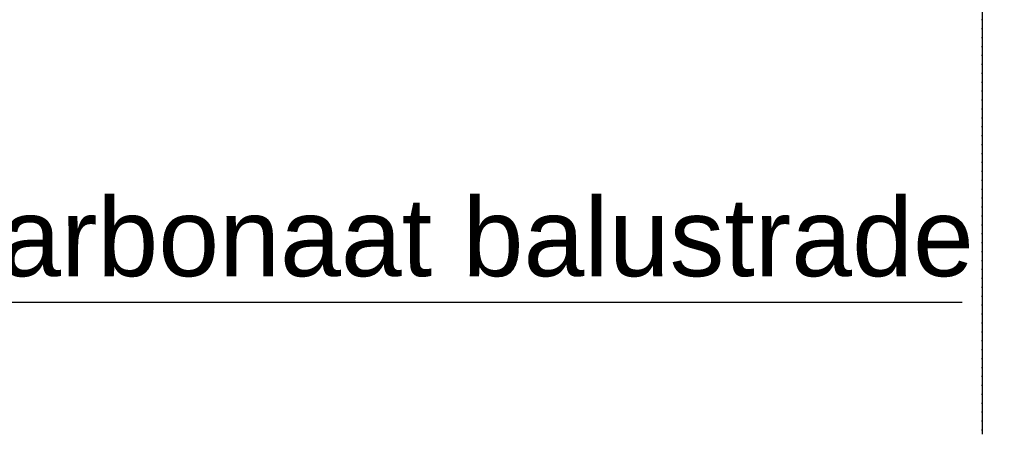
# Model space of a CAD drawing. Header units: metres. Extents: x 63115 to 703450, y -261936 to -53969.
# Tile 85 of 197: x 163500 to 164914, y -135179 to -134584. Entities that reach past the tile are written whole.
import ezdxf

# ---------------------------------------------------------------- set-up
doc = ezdxf.new("R2010")
doc.units = ezdxf.units.M
doc.linetypes.add('DASHDOT2', pattern=[12.7, 6.35, -3.175, 0, -3.175])
for name, color, linetype in [('_01-STRAMIENEN', 253, 'DASHDOT2'), ('_03-PROJECTION', 1, 'Continuous'), ('_07Brandveiligheid', 8, 'Continuous')]:
    doc.layers.add(name, color=color, linetype=linetype)
doc.layers.add('_01Hulplijnen', color=6, linetype='Continuous', plot=False)

# ---------------------------------------------------------------- blocks, each defined once
blk = doc.blocks.new('*U244')
at = {"layer": '_01-STRAMIENEN'}
blk.add_lwpolyline([(3950, 5487.4), (3950, -4768.6)], dxfattribs=at)
at = {"layer": '_01Hulplijnen'}
blk.add_lwpolyline([(3950, 5487.4), (3950, -4768.6)], dxfattribs=at)
blk = doc.blocks.new('*U198')
at = {"layer": '_01Hulplijnen'}
blk.add_lwpolyline([(3950, -766), (3950, -4752.8)], dxfattribs=at)

msp = doc.modelspace()

# ---------------------------------------------------------------- linework, layer by layer
at = {"layer": '_03-PROJECTION'}
msp.add_lwpolyline([(164853.3, -134990.1), (163031, -134990.1), (162507.6, -134256.3)], dxfattribs=at)
msp.add_ellipse((160931.8, -130410.6), major_axis=(-6500, 0), ratio=0.638462, start_param=5.35272, end_param=10.194284, dxfattribs=at)

# ---------------------------------------------------------------- block references
for name in ['*U244', '*U198']:
    msp.add_blockref(name, (160931.8, -130410.6), dxfattribs=at)

# ---------------------------------------------------------------- texts
at = {"layer": '_07Brandveiligheid', "insert": (162387.3, -134839.8), "char_height": 300, "attachment_point": 1}
msp.add_mtext_dynamic_manual_height_columns('\\pi718.08;{\\fArial|b0|i0|c0|p34;\\H0.375x;polycarbonaat balustrade}', width=2466.128, gutter_width=1, heights=[0], dxfattribs=at)

doc.saveas('drawing.dxf')
